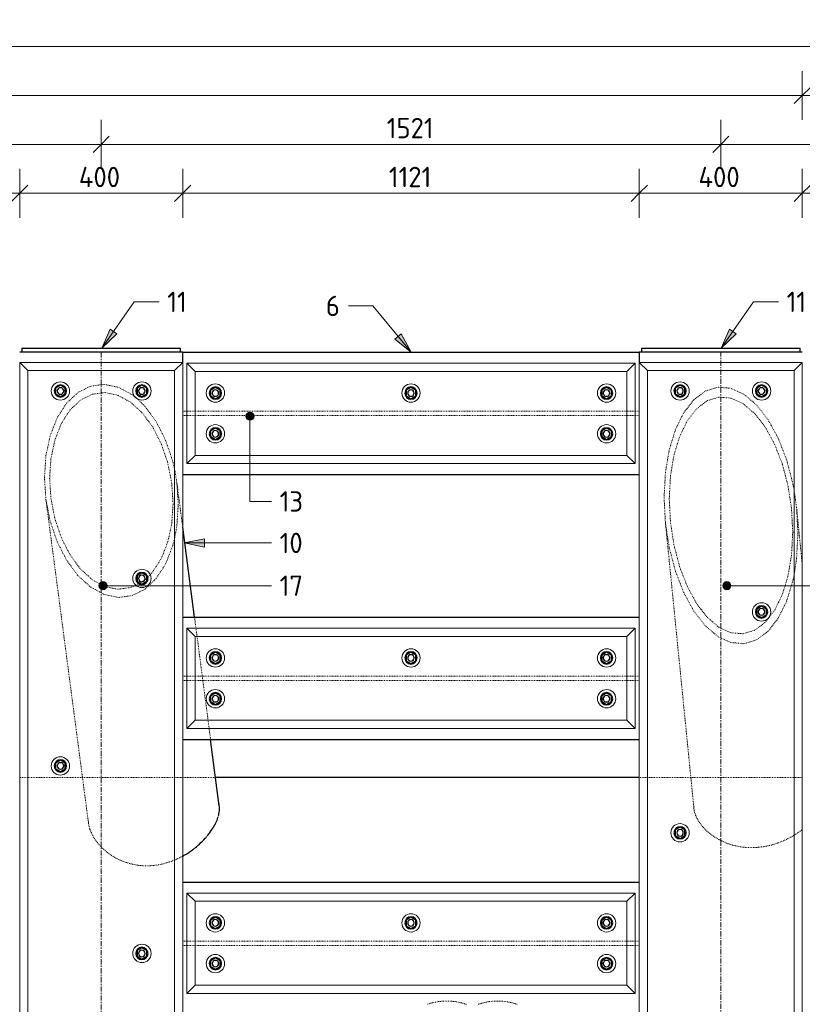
# Model space of a CAD drawing. Header units: millimetres. Extents: x -236694 to -141708, y -41476 to 103952.
# Tile 18 of 103: x -199920 to -198000, y 1110 to 3526. Entities that reach past the tile are written whole.
import ezdxf

# ---------------------------------------------------------------- set-up
doc = ezdxf.new("R2010")
doc.units = ezdxf.units.MM
doc.linetypes.add('Grid Line', pattern=[22.225, 12.7, -3.175, 3.175, -3.175])
doc.linetypes.add('XX-HIDDEN', pattern=[4, 2, -2])
for name, color, linetype, lineweight in [('N-CO-BC-BETONVORM-G', 50, 'Continuous', 25), ('N-CO-BC-BETONVORM-G-1', 50, 'XX-HIDDEN', 18), ('N-CO-BC-BETONVORM-GN', 10, 'XX-HIDDEN', 18), ('N-CO-KC-KUNSTSTOFVORM-G', 7, 'Continuous', 13), ('N-CO-SC-STAALVORM-G', 10, 'Continuous', 25), ('X-XX-AL-CONSTRUCTIELIJN-G-1', 7, 'Grid Line', 18), ('X-XX-AL-M', 7, 'Continuous', 18), ('X-XX-AL-M-20', 7, 'Continuous', 18), ('X-XX-AL-T25-1', 250, 'Continuous', 13), ('X-XX-AL-T25-2', 7, 'Continuous', 13)]:
    doc.layers.add(name, color=color, linetype=linetype, lineweight=lineweight)
doc.styles.add('NLCS-ISO_1', font='NLCS-ISO.ttf', dxfattribs={"height": 50})
doc.dimstyles.new('2_5_NLCS_diagonal', dxfattribs={"dimscale": 304.8, "dimtxt": 50.137748, "dimasz": 0.131234, "dimexe": 0.19685, "dimexo": 0.0625, "dimgap": 0, "dimtad": 1, "dimdec": 0, "dimzin": 0, "dimdsep": 46, "dimtxsty": 'NLCS-ISO_1', "dimblk1": 'OBLIQUE', "dimblk2": 'OBLIQUE', "dimsah": 1, "dimcen": 0.09, "dimdle": 0.131234, "dimazin": 0, "dimtfac": 1, "dimtdec": 4, "dimtix": 1, "dimtmove": 0, "dimatfit": 3, "dimfxl": 0.19685, "dimfxlon": 1, "dimtvp": 1, "dimtolj": 1, "dimtzin": 0, "dimarcsym": 2})

# ---------------------------------------------------------------- blocks, each defined once
blk = doc.blocks.new('GM_afdekklepje - GM_afdekklepje-3673590-Doorsnede 2 dubbel geleidewerk')
at = {"layer": 'N-CO-SC-STAALVORM-G'}
for p, q in [((212665.7, 2720), (212665.7, 2710)), ((212665.7, 2720), (212692.7, 2720)), ((212692.7, 2720), (213028.7, 2720)), ((213028.7, 2720), (213055.7, 2720)), ((213055.7, 2710), (213055.7, 2720))]:
    blk.add_line(p, q, dxfattribs=at)
blk = doc.blocks.new('GM_Hakorit_2850 - GM_Hakorit_2850-3594086-Doorsnede 2 dubbel geleidewerk')
at = {"layer": 'N-CO-KC-KUNSTSTOFVORM-G'}
for p, q in [((212680.7, 2665), (212660.7, 2685)), ((212660.7, 2684.9), (212660.7, -164.9)), ((212660.8, 2685), (213060.6, 2685)), ((213060.7, 2685), (213040.7, 2665)), ((213060.7, 2684.9), (213060.7, -164.9)), ((213040.7, 2665), (212680.7, 2665)), ((212680.7, 2665), (212680.7, -145)), ((213040.7, 2665), (213040.7, -145)), ((212660.7, -165), (212680.7, -145)), ((213060.6, -165), (212660.8, -165)), ((212680.7, -145), (213040.7, -145)), ((213040.7, -145), (213060.7, -165))]:
    blk.add_line(p, q, dxfattribs=at)
for centre, start, end in [((212760.7, 2615), 90, 270), ((212760.7, 2615), 270, 90), ((212960.7, 2615), 90, 270), ((212960.7, 2615), 270, 90), ((212960.7, 2073), 90, 270), ((212960.7, 2073), 270, 90), ((212760.7, 1531), 90, 270), ((212760.7, 1531), 270, 90), ((212960.7, 989), 90, 270), ((212960.7, 989), 270, 90), ((212760.7, 447), 90, 270), ((212760.7, 447), 270, 90), ((212760.7, -95), 90, 270), ((212760.7, -95), 270, 90), ((212960.7, -95), 90, 270), ((212960.7, -95), 270, 90)]:
    blk.add_arc(centre, 22.5, start, end, dxfattribs=at)
blk = doc.blocks.new('GM_Hakorit_3820 - GM_Hakorit_3820-3593615-Doorsnede 2 dubbel geleidewerk')
at = {"layer": 'N-CO-KC-KUNSTSTOFVORM-G'}
for p, q in [((211160, 2665), (211140, 2685)), ((211140, 2684.9), (211140, -1134.9)), ((211140.1, 2685), (211540, 2685)), ((211540, 2685), (211520, 2665)), ((211540, 2684.9), (211540, -1134.9)), ((211520, 2665), (211160, 2665)), ((211160, 2665), (211160, -1115)), ((211520, 2665), (211520, -1115)), ((211140, -1135), (211160, -1115)), ((211540, -1135), (211140.1, -1135)), ((211160, -1115), (211520, -1115)), ((211520, -1115), (211540, -1135))]:
    blk.add_line(p, q, dxfattribs=at)
for centre, start, end in [((211240, 2615), 90, 270), ((211240, 2615), 270, 90), ((211440, 2615), 90, 270), ((211440, 2615), 270, 90), ((211440, 2155), 90, 270), ((211440, 2155), 270, 90), ((211240, 1695), 90, 270), ((211240, 1695), 270, 90), ((211440, 1235), 90, 270), ((211440, 1235), 270, 90), ((211240, 775), 90, 270), ((211240, 775), 270, 90), ((211440, 315), 90, 270), ((211440, 315), 270, 90), ((211240, -145), 90, 270), ((211240, -145), 270, 90), ((211440, -605), 90, 270), ((211440, -605), 270, 90), ((211240, -1065), 90, 270), ((211240, -1065), 270, 90), ((211440, -1065), 90, 270), ((211440, -1065), 270, 90)]:
    blk.add_arc(centre, 22.5, start, end, dxfattribs=at)
blk = doc.blocks.new('GM_Hakorit_1100 - GM_Hakorit_1100-3713549-Doorsnede 2 dubbel geleidewerk')
at = {"layer": 'N-CO-KC-KUNSTSTOFVORM-G'}
for p, q in [((212650.3, 2683), (211550.4, 2683)), ((211550.4, 2683), (211570.4, 2663)), ((211550.4, 2437.1), (211550.4, 2682.9)), ((212630.4, 2663), (212650.4, 2683)), ((212650.4, 2682.9), (212650.4, 2437.1)), ((212630.4, 2663), (211570.4, 2663)), ((211570.4, 2663), (211570.4, 2457)), ((212630.4, 2457), (212630.4, 2663)), ((211570.4, 2457), (211550.4, 2437)), ((212630.4, 2457), (211570.4, 2457)), ((212650.4, 2437), (212630.4, 2457)), ((212650.3, 2437), (211550.4, 2437))]:
    blk.add_line(p, q, dxfattribs=at)
for centre, start, end in [((211620.4, 2610), 0, 180), ((211620.4, 2610), 180, 0), ((212100.4, 2610), 360, 180), ((212100.4, 2610), 180, 360), ((212580.4, 2610), 0, 180), ((212580.4, 2610), 180, 360), ((211620.4, 2510), 0, 180), ((212580.4, 2510), 0, 180), ((211620.4, 2510), 180, 0), ((212580.4, 2510), 180, 360)]:
    blk.add_arc(centre, 22.5, start, end, dxfattribs=at)
blk = doc.blocks.new('GM_Bouten_Moeren_Zeskant - M16-3610774-Doorsnede 2 dubbel geleidewerk')
at = {"layer": 'N-CO-SC-STAALVORM-G'}
for p, q in [((205597.9, 2623.9), (205585.9, 2616.9)), ((205585.9, 2616.9), (205585.9, 2603.1)), ((205609.9, 2616.9), (205597.9, 2623.9)), ((205609.9, 2603.1), (205609.9, 2616.9)), ((205585.9, 2603.1), (205597.9, 2596.1)), ((205597.9, 2596.1), (205609.9, 2603.1))]:
    blk.add_line(p, q, dxfattribs=at)
for radius, start, end in [(15, 0, 180), (15, 180, 0), (8, 0, 180), (8, 180, 0)]:
    blk.add_arc((205597.9, 2610), radius, start, end, dxfattribs=at)
blk = doc.blocks.new('NLI_Balk_Buis - ø813_20-3690250-Doorsnede 2 dubbel geleidewerk')
at = {"layer": 'N-CO-BC-BETONVORM-GN'}
for p, q in [((211160, 1666.5), (211140.1, 1666.5)), ((211294.1, 1666.5), (211160.1, 1666.5)), ((211520, 1666.5), (211294.2, 1666.5)), ((211540, 1666.5), (211520.1, 1666.5)), ((211620.5, 1666.5), (211540.1, 1666.5)), ((212680.6, 1666.5), (212660.7, 1666.5)), ((212787.1, 1666.5), (212680.7, 1666.5)), ((213040.6, 1666.5), (212787.2, 1666.5)), ((213060.6, 1666.5), (213040.7, 1666.5))]:
    blk.add_line(p, q, dxfattribs=at)
at = {"layer": 'N-CO-SC-STAALVORM-G'}
for p, q in [((211620.8, 1666.5), (211620.5, 1666.5)), ((212660.7, 1666.5), (211620.9, 1666.5))]:
    blk.add_line(p, q, dxfattribs=at)
blk = doc.blocks.new('NLI_Balk_H - HEB300-V20-Doorsnede 2 dubbel geleidewerk')
at = {"layer": 'N-CO-BC-BETONVORM-GN'}
for p, q in [((211540, 2565.5), (211550.4, 2565.5)), ((211550.4, 2565.5), (211570.3, 2565.5)), ((211570.4, 2565.5), (212630.3, 2565.5)), ((212630.4, 2565.5), (212650.3, 2565.5)), ((212650.4, 2565.5), (212660.7, 2565.5)), ((211540, 2554.5), (211550.4, 2554.5)), ((211550.4, 2554.5), (211570.3, 2554.5)), ((211570.4, 2554.5), (212630.3, 2554.5)), ((212630.4, 2554.5), (212650.3, 2554.5)), ((212650.4, 2554.5), (212660.7, 2554.5))]:
    blk.add_line(p, q, dxfattribs=at)
blk = doc.blocks.new('NLI_Balk_H - HEB300-V23-Doorsnede 2 dubbel geleidewerk')
at = {"layer": 'N-CO-BC-BETONVORM-GN'}
for p, q in [((211540, 1915.5), (211550.4, 1915.5)), ((211550.4, 1915.5), (211570.3, 1915.5)), ((211570.4, 1915.5), (212630.3, 1915.5)), ((212630.4, 1915.5), (212650.3, 1915.5)), ((212650.4, 1915.5), (212660.6, 1915.5)), ((211540, 1904.5), (211550.4, 1904.5)), ((211550.4, 1904.5), (211570.3, 1904.5)), ((211570.4, 1904.5), (212630.3, 1904.5)), ((212630.4, 1904.5), (212650.3, 1904.5)), ((212650.4, 1904.5), (212660.6, 1904.5))]:
    blk.add_line(p, q, dxfattribs=at)
blk = doc.blocks.new('DIMBLOCK96-Doorsnede 2 dubbel geleidewerk')
at = {"layer": 'X-XX-AL-M-20'}
for p, q in [((-205549.8, 3400), (-205549.8, 3520)), ((-195284.8, 3400), (-195284.8, 3520)), ((-205549.8, 3460), (-205529.8, 3480)), ((-195284.8, 3460), (-195264.8, 3480)), ((-195244.8, 3460), (-205589.8, 3460)), ((-205549.8, 3460), (-205569.8, 3440)), ((-205549.8, 3460), (-205549.8, 3400)), ((-195284.8, 3460), (-195304.8, 3440)), ((-195284.8, 3460), (-195284.8, 3400))]:
    blk.add_line(p, q, dxfattribs=at)
at = {"layer": 'X-XX-AL-M-20', "color": 0, "insert": (-200499.6, 3525.1), "char_height": 50, "width": 197.524, "attachment_point": 1, "line_spacing_factor": 1.135194, "style": 'NLCS-ISO_1'}
blk.add_mtext('10265', dxfattribs=at)
blk = doc.blocks.new('_Oblique')
at = {"color": 0, "linetype": 'ByBlock', "lineweight": -2}
blk.add_line((-0.5, -0.5), (0.5, 0.5), dxfattribs=at)
blk = doc.blocks.new('DIMBLOCK97-Doorsnede 2 dubbel geleidewerk')
at = {"layer": 'X-XX-AL-M-20'}
for p, q in [((-197999.8, 3280), (-197999.8, 3400)), ((-195284.8, 3280), (-195284.8, 3400)), ((-197999.8, 3340), (-197979.8, 3360)), ((-195284.8, 3340), (-195264.8, 3360)), ((-197999.8, 3340), (-198019.8, 3320)), ((-195244.8, 3340), (-197999.8, 3340)), ((-197999.8, 3340), (-197999.8, 3280)), ((-195284.8, 3340), (-195304.8, 3320)), ((-195284.8, 3340), (-195284.8, 3280))]:
    blk.add_line(p, q, dxfattribs=at)
at = {"layer": 'X-XX-AL-M-20', "color": 0, "insert": (-196707.1, 3405.1), "char_height": 50, "width": 155.522, "attachment_point": 1, "line_spacing_factor": 1.135194, "style": 'NLCS-ISO_1'}
blk.add_mtext('2715', dxfattribs=at)
blk = doc.blocks.new('DIMBLOCK98-Doorsnede 2 dubbel geleidewerk')
at = {"layer": 'X-XX-AL-M-20'}
for p, q in [((-204482.6, 3280), (-204482.6, 3400)), ((-197999.8, 3280), (-197999.8, 3400)), ((-204482.6, 3340), (-204462.6, 3360)), ((-197999.8, 3340), (-197979.8, 3360)), ((-204482.6, 3340), (-204502.6, 3320)), ((-197999.8, 3340), (-204482.6, 3340)), ((-204482.6, 3340), (-204482.6, 3280)), ((-197999.8, 3340), (-198019.8, 3320)), ((-197999.8, 3340), (-197999.8, 3280))]:
    blk.add_line(p, q, dxfattribs=at)
at = {"layer": 'X-XX-AL-M-20', "color": 0, "insert": (-201313.5, 3405.1), "char_height": 50, "width": 173.685, "attachment_point": 1, "line_spacing_factor": 1.135194, "style": 'NLCS-ISO_1'}
blk.add_mtext('6483', dxfattribs=at)
blk = doc.blocks.new('DIMBLOCK100-Doorsnede 2 dubbel geleidewerk')
at = {"layer": 'X-XX-AL-M-20'}
for p, q in [((-198199.8, 3160), (-198199.8, 3280)), ((-195284.8, 3160), (-195284.8, 3280)), ((-198199.8, 3220), (-198179.8, 3240)), ((-195284.8, 3220), (-195264.8, 3240)), ((-198199.8, 3220), (-198219.8, 3200)), ((-195244.8, 3220), (-198199.8, 3220)), ((-198199.8, 3220), (-198199.8, 3160)), ((-195284.8, 3220), (-195304.8, 3200)), ((-195284.8, 3220), (-195284.8, 3160))]:
    blk.add_line(p, q, dxfattribs=at)
at = {"layer": 'X-XX-AL-M-20', "color": 0, "insert": (-196807.1, 3285.1), "char_height": 50, "width": 155.522, "attachment_point": 1, "line_spacing_factor": 1.135194, "style": 'NLCS-ISO_1'}
blk.add_mtext('2915', dxfattribs=at)
blk = doc.blocks.new('DIMBLOCK101-Doorsnede 2 dubbel geleidewerk')
at = {"layer": 'X-XX-AL-M-20'}
for p, q in [((-199720.5, 3160), (-199720.5, 3280)), ((-198199.8, 3160), (-198199.8, 3280)), ((-199720.5, 3220), (-199700.5, 3240)), ((-198199.8, 3220), (-198179.8, 3240)), ((-199720.5, 3220), (-199740.5, 3200)), ((-198199.8, 3220), (-199720.5, 3220)), ((-199720.5, 3220), (-199720.5, 3160)), ((-198199.8, 3220), (-198219.8, 3200)), ((-198199.8, 3220), (-198199.8, 3160))]:
    blk.add_line(p, q, dxfattribs=at)
at = {"layer": 'X-XX-AL-M-20', "color": 0, "insert": (-199019.7, 3285.1), "char_height": 50, "width": 143.034, "attachment_point": 1, "line_spacing_factor": 1.135194, "style": 'NLCS-ISO_1'}
blk.add_mtext('1521', dxfattribs=at)
blk = doc.blocks.new('DIMBLOCK102-Doorsnede 2 dubbel geleidewerk')
at = {"layer": 'X-XX-AL-M-20'}
for p, q in [((-202761.9, 3160), (-202761.9, 3280)), ((-199720.5, 3160), (-199720.5, 3280)), ((-202761.9, 3220), (-202741.9, 3240)), ((-199720.5, 3220), (-199700.5, 3240)), ((-202761.9, 3220), (-202781.9, 3200)), ((-199720.5, 3220), (-202761.9, 3220)), ((-202761.9, 3220), (-202761.9, 3160)), ((-199720.5, 3220), (-199740.5, 3200)), ((-199720.5, 3220), (-199720.5, 3160))]:
    blk.add_line(p, q, dxfattribs=at)
at = {"layer": 'X-XX-AL-M-20', "color": 0, "insert": (-201308.3, 3285.1), "char_height": 50, "width": 161.198, "attachment_point": 1, "line_spacing_factor": 1.135194, "style": 'NLCS-ISO_1'}
blk.add_mtext('3041', dxfattribs=at)
blk = doc.blocks.new('DIMBLOCK105-Doorsnede 2 dubbel geleidewerk')
at = {"layer": 'X-XX-AL-M-20'}
for p, q in [((-197999.8, 3040), (-197999.8, 3160)), ((-195284.8, 3040), (-195284.8, 3160)), ((-197999.8, 3100), (-197979.8, 3120)), ((-195284.8, 3100), (-195264.8, 3120)), ((-197999.8, 3100), (-198019.8, 3080)), ((-195244.8, 3100), (-197999.8, 3100)), ((-197999.8, 3100), (-197999.8, 3040)), ((-195284.8, 3100), (-195304.8, 3080)), ((-195284.8, 3100), (-195284.8, 3040))]:
    blk.add_line(p, q, dxfattribs=at)
at = {"layer": 'X-XX-AL-M-20', "color": 0, "insert": (-196707.1, 3165.1), "char_height": 50, "width": 155.522, "attachment_point": 1, "line_spacing_factor": 1.135194, "style": 'NLCS-ISO_1'}
blk.add_mtext('2715', dxfattribs=at)
blk = doc.blocks.new('DIMBLOCK106-Doorsnede 2 dubbel geleidewerk')
at = {"layer": 'X-XX-AL-M-20'}
for p, q in [((-198399.8, 3040), (-198399.8, 3160)), ((-197999.8, 3040), (-197999.8, 3160)), ((-198399.8, 3100), (-198379.8, 3120)), ((-197999.8, 3100), (-197979.8, 3120)), ((-198399.8, 3100), (-198419.8, 3080)), ((-197999.8, 3100), (-198399.8, 3100)), ((-198399.8, 3100), (-198399.8, 3040)), ((-197999.8, 3100), (-198019.8, 3080)), ((-197999.8, 3100), (-197999.8, 3040))]:
    blk.add_line(p, q, dxfattribs=at)
at = {"layer": 'X-XX-AL-M-20', "color": 0, "insert": (-198254.7, 3165.1), "char_height": 50, "width": 131.683, "attachment_point": 1, "line_spacing_factor": 1.135194, "style": 'NLCS-ISO_1'}
blk.add_mtext('400', dxfattribs=at)
blk = doc.blocks.new('DIMBLOCK107-Doorsnede 2 dubbel geleidewerk')
at = {"layer": 'X-XX-AL-M-20'}
for p, q in [((-199520.5, 3040), (-199520.5, 3160)), ((-198399.8, 3040), (-198399.8, 3160)), ((-199520.5, 3100), (-199500.5, 3120)), ((-198399.8, 3100), (-198379.8, 3120)), ((-199520.5, 3100), (-199540.5, 3080)), ((-198399.8, 3100), (-199520.5, 3100)), ((-199520.5, 3100), (-199520.5, 3040)), ((-198399.8, 3100), (-198419.8, 3080)), ((-198399.8, 3100), (-198399.8, 3040))]:
    blk.add_line(p, q, dxfattribs=at)
at = {"layer": 'X-XX-AL-M-20', "color": 0, "insert": (-199014.5, 3165.1), "char_height": 50, "width": 130.547, "attachment_point": 1, "line_spacing_factor": 1.135194, "style": 'NLCS-ISO_1'}
blk.add_mtext('1121', dxfattribs=at)
blk = doc.blocks.new('DIMBLOCK108-Doorsnede 2 dubbel geleidewerk')
at = {"layer": 'X-XX-AL-M-20'}
for p, q in [((-199920.5, 3040), (-199920.5, 3160)), ((-199520.5, 3040), (-199520.5, 3160)), ((-199920.5, 3100), (-199900.5, 3120)), ((-199520.5, 3100), (-199500.5, 3120)), ((-199920.5, 3100), (-199940.5, 3080)), ((-199520.5, 3100), (-199920.5, 3100)), ((-199920.5, 3100), (-199920.5, 3040)), ((-199520.5, 3100), (-199540.5, 3080)), ((-199520.5, 3100), (-199520.5, 3040))]:
    blk.add_line(p, q, dxfattribs=at)
at = {"layer": 'X-XX-AL-M-20', "color": 0, "insert": (-199775.4, 3165.1), "char_height": 50, "width": 131.683, "attachment_point": 1, "line_spacing_factor": 1.135194, "style": 'NLCS-ISO_1'}
blk.add_mtext('400', dxfattribs=at)
blk = doc.blocks.new('DIMBLOCK109-Doorsnede 2 dubbel geleidewerk')
at = {"layer": 'X-XX-AL-M-20'}
for p, q in [((-202561.9, 3040), (-202561.9, 3160)), ((-199920.5, 3040), (-199920.5, 3160)), ((-202561.9, 3100), (-202541.9, 3120)), ((-199920.5, 3100), (-199900.5, 3120)), ((-202561.9, 3100), (-202581.9, 3080)), ((-199920.5, 3100), (-202561.9, 3100)), ((-202561.9, 3100), (-202561.9, 3040)), ((-199920.5, 3100), (-199940.5, 3080)), ((-199920.5, 3100), (-199920.5, 3040))]:
    blk.add_line(p, q, dxfattribs=at)
at = {"layer": 'X-XX-AL-M-20', "color": 0, "insert": (-201308.3, 3165.1), "char_height": 50, "width": 161.198, "attachment_point": 1, "line_spacing_factor": 1.135194, "style": 'NLCS-ISO_1'}
blk.add_mtext('2641', dxfattribs=at)

msp = doc.modelspace()

# ---------------------------------------------------------------- hatches: boundary and pattern name
at = {"layer": 'X-XX-AL-T25-1'}
for points in [[(-199718.9, 2719.7), (-199682.2, 2755), (-199698.6, 2766.4)], [(-198960.1, 2710), (-198984.2, 2754.9), (-198999.7, 2742.2)], [(-198198.9, 2719.7), (-198162.2, 2755), (-198178.6, 2766.4)], [(-199517.1, 2242.2), (-199467.1, 2232.2), (-199467.1, 2252.2)]]:
    msp.add_hatch(color=256, dxfattribs=at).paths.add_polyline_path(points, flags=0)
h = msp.add_hatch(color=256, dxfattribs=at)
edge = h.paths.add_edge_path(flags=0)
edge.add_arc((-199355.4, 2553.1), 10, 0, 360)
h = msp.add_hatch(color=256, dxfattribs=at)
edge = h.paths.add_edge_path(flags=0)
edge.add_arc((-199716.2, 2137.3), 10, 0, 360)
h = msp.add_hatch(color=256, dxfattribs=at)
edge = h.paths.add_edge_path(flags=0)
edge.add_arc((-198184.9, 2137.3), 10, 0, 360)

# ---------------------------------------------------------------- linework, layer by layer
at = {"layer": 'N-CO-BC-BETONVORM-GN'}
for p, q in [((-199636.5, 2599.7), (-199634.2, 2597.8)), ((-199540.3, 2422.7), (-199534.9, 2391)), ((-199520.5, 2281.6), (-199534.9, 2391)), ((-199534.7, 2389.6), (-199531.3, 2336.1)), ((-199856.1, 2348.7), (-199751.7, 1555.3)), ((-198335.9, 2293.6), (-198339, 2354.1)), ((-197999.8, 2187.5), (-198013.6, 2325.8)), ((-198013.5, 2324), (-198010.6, 2265.2)), ((-198335.9, 2293.6), (-198265.7, 1590.3)), ((-199619.6, 2147.2), (-199612.8, 2152.3)), ((-199612.7, 2152.4), (-199608.5, 2156.1)), ((-199608.4, 2156.2), (-199606, 2158.4)), ((-199605.9, 2158.5), (-199600.2, 2164.2)), ((-199635, 2138), (-199628, 2141.8)), ((-199627.9, 2141.8), (-199625.1, 2143.5)), ((-199625, 2143.6), (-199619.7, 2147.1)), ((-199487.9, 2033), (-199491.4, 2060)), ((-199485.2, 2013), (-199487.8, 2033)), ((-199472.4, 1915.5), (-199485.2, 2013)), ((-199471, 1904.5), (-199472.4, 1915.5)), ((-199458.1, 1807), (-199471, 1904.5)), ((-199455.5, 1787), (-199458.1, 1807)), ((-199452, 1760), (-199455.5, 1787))]:
    msp.add_line(p, q, dxfattribs=at)
at = {"layer": 'N-CO-BC-BETONVORM-GN', "flags": 128}
for points in [[(-199859.7, 2403.6), (-199856.1, 2456.8), (-199845.5, 2506.2), (-199828.3, 2549.6), (-199805.3, 2585.1), (-199777.6, 2611.3), (-199746.2, 2626.9), (-199712.6, 2631.3), (-199678.3, 2624.2), (-199644.8, 2606), (-199636.8, 2600)], [(-199544, 2338.7), (-199547.3, 2389.1), (-199557.1, 2438.7), (-199572.9, 2485.3), (-199594.1, 2526.8), (-199619.7, 2561.5), (-199648.7, 2587.8), (-199679.7, 2604.6), (-199711.3, 2611.1), (-199742.3, 2607), (-199771.2, 2592.7), (-199796.9, 2568.5), (-199818.1, 2535.7), (-199833.9, 2495.6), (-199843.7, 2450.1), (-199847, 2401)], [(-198339, 2354.1), (-198335.8, 2414.1), (-198326.5, 2470.1), (-198311.3, 2519.9), (-198290.9, 2561.7), (-198266, 2593.7), (-198237.6, 2614.9), (-198206.8, 2624.3), (-198174.8, 2621.6), (-198142.8, 2606.9), (-198112, 2580.8), (-198083.6, 2544.3), (-198058.7, 2498.8), (-198038.3, 2446), (-198023.1, 2388), (-198019.7, 2369.9)], [(-199631.7, 2595.7), (-199613.4, 2577.5), (-199585.6, 2540), (-199562.7, 2495), (-199545.5, 2444.5), (-199540.4, 2423.1)], [(-198023.3, 2268.6), (-198026.2, 2325.6), (-198034.8, 2381.9), (-198048.8, 2435.5), (-198067.7, 2484.2), (-198090.6, 2526.2), (-198116.8, 2559.9), (-198145.2, 2584), (-198174.8, 2597.5), (-198204.4, 2600), (-198232.8, 2591.3), (-198259, 2571.8), (-198281.9, 2542.2), (-198300.8, 2503.7), (-198314.8, 2457.7), (-198323.4, 2406), (-198326.3, 2350.7)], [(-199856.1, 2348.7), (-199856.1, 2349), (-199859.7, 2403.6)], [(-199847, 2401), (-199843.7, 2350.6), (-199833.9, 2301), (-199818.1, 2254.4), (-199796.9, 2212.9), (-199771.2, 2178.2), (-199742.3, 2151.9), (-199711.3, 2135.1), (-199679.7, 2128.6), (-199648.7, 2132.7), (-199635.1, 2138)], [(-198019.6, 2369.3), (-198013.8, 2326.9), (-198013.6, 2325.8)], [(-199540.4, 2252.8), (-199545.5, 2233.6), (-199562.7, 2190.1), (-199585.6, 2154.6), (-199613.4, 2128.4), (-199644.8, 2112.8), (-199678.3, 2108.4), (-199712.6, 2115.5), (-199746.2, 2133.7), (-199777.6, 2162.2), (-199805.3, 2199.7), (-199828.3, 2244.7), (-199845.5, 2295.2), (-199855.9, 2347.5)], [(-198326.3, 2350.7), (-198323.4, 2293.7), (-198314.8, 2237.4), (-198300.8, 2183.8), (-198281.9, 2135.1), (-198259, 2093.1), (-198232.8, 2059.4), (-198204.4, 2035.3), (-198174.8, 2021.8), (-198145.2, 2019.3), (-198116.8, 2028), (-198090.6, 2047.5), (-198067.7, 2077.1), (-198048.8, 2115.6), (-198034.8, 2161.6), (-198026.2, 2213.3), (-198023.3, 2268.6)], [(-199600.1, 2164.3), (-199594.1, 2171.2), (-199572.9, 2204), (-199557.1, 2244.1), (-199547.3, 2289.6), (-199544, 2338.7)], [(-199531.3, 2336.1), (-199534.9, 2282.9), (-199540.3, 2253.2)], [(-198019.7, 2165.5), (-198023.1, 2149.2), (-198038.3, 2099.4), (-198058.7, 2057.7), (-198083.6, 2025.6), (-198112, 2004.4), (-198142.8, 1995), (-198174.8, 1997.7), (-198206.8, 2012.4), (-198237.6, 2038.5), (-198266, 2075), (-198290.9, 2120.5), (-198311.3, 2173.3), (-198326.5, 2231.3), (-198335.7, 2290.9)], [(-198010.6, 2265.2), (-198013.8, 2205.2), (-198019.6, 2166)]]:
    msp.add_lwpolyline(points, dxfattribs=at)
at = {"layer": 'N-CO-BC-BETONVORM-GN'}
for points in [[(-198266, 1595.3), (-198266, 1594), (-198265.9, 1592.6), (-198265.8, 1591.2)], [(-199433.8, 1569), (-199433.3, 1570.4), (-199432.9, 1571.9), (-199432.5, 1573.4)], [(-199430.2, 1592.6), (-199430.2, 1592.9), (-199430.2, 1593.2), (-199430.2, 1593.5)], [(-199752.3, 1561.5), (-199752.2, 1559.7), (-199752, 1557.8), (-199751.8, 1556)], [(-199443.8, 1546.7), (-199443.7, 1546.9), (-199443.5, 1547.2), (-199443.4, 1547.4)], [(-199462.9, 1520.1), (-199462, 1521.2), (-199461.1, 1522.2), (-199460.2, 1523.3)], [(-199492.6, 1492.1), (-199491.6, 1492.9), (-199490.6, 1493.7), (-199489.6, 1494.5)]]:
    msp.add_open_spline(points, degree=3, dxfattribs=at)
for points, knots in [([(-198265.7, 1590.3), (-198265.5, 1587.7), (-198264.3, 1580.8), (-198260.2, 1569.3), (-198252.5, 1555.9), (-198242.1, 1543), (-198229.2, 1530.7), (-198214, 1519.7), (-198196.7, 1510.1), (-198177.7, 1502.5), (-198157.2, 1497.2), (-198135.6, 1494.5), (-198113.5, 1494.5), (-198091.3, 1497.2), (-198069.5, 1502.5), (-198048.6, 1510.1), (-198032.1, 1518.1), (-198022.7, 1523.4), (-198019.6, 1525.3)], [0.0607071, 0.0607071, 0.0607071, 0.0607071, 0.0869565, 0.1304348, 0.173913, 0.2173913, 0.2608696, 0.3043478, 0.3478261, 0.3913043, 0.4347826, 0.4782609, 0.5217391, 0.5652174, 0.6086957, 0.6521739, 0.6956522, 0.7175272, 0.7175272, 0.7175272, 0.7175272]), ([(-199751.7, 1555.2), (-199751.4, 1552.9), (-199750.1, 1545.4), (-199745.9, 1532.8), (-199738, 1517.7), (-199727.3, 1503.1), (-199714.1, 1489.6), (-199698.6, 1477.4), (-199681.2, 1466.9), (-199661.9, 1458.6), (-199641.3, 1452.9), (-199619.7, 1449.9), (-199597.6, 1449.9), (-199575.5, 1452.9), (-199556.4, 1458), (-199544.9, 1462.3), (-199540.4, 1464.1)], [0.0662875, 0.0662875, 0.0662875, 0.0662875, 0.0869565, 0.1304348, 0.173913, 0.2173913, 0.2608696, 0.3043478, 0.3478261, 0.3913043, 0.4347826, 0.4782609, 0.5217391, 0.5652174, 0.6086957, 0.6368502, 0.6368502, 0.6368502, 0.6368502]), ([(-198019.6, 1525.4), (-198016.6, 1527.2), (-198009.7, 1531.5), (-198003.2, 1536.1), (-197999.6, 1538.8)], [0.71776294, 0.71776294, 0.71776294, 0.71776294, 0.73913043, 0.76773039, 0.76773039, 0.76773039, 0.76773039]), ([(-199540.3, 1464.2), (-199537.9, 1465.2), (-199531.2, 1468.1), (-199524.6, 1471.5), (-199520.4, 1473.8)], [0.63705829, 0.63705829, 0.63705829, 0.63705829, 0.65217391, 0.68043749, 0.68043749, 0.68043749, 0.68043749]), ([(-198824.1, 1110.2), (-198825, 1110.6), (-198828.5, 1111.6), (-198834.4, 1113.2), (-198841.9, 1115), (-198849.5, 1116.5), (-198857.1, 1117.5), (-198864.7, 1118.1), (-198872.4, 1118.3), (-198880.1, 1118.1), (-198887.6, 1117.5), (-198895.1, 1116.5), (-198902.5, 1115), (-198909.8, 1113.2), (-198915.5, 1111.6), (-198918.8, 1110.6), (-198919.7, 1110.2)], [0.46282614, 0.46282614, 0.46282614, 0.46282614, 0.46511628, 0.47093023, 0.47674419, 0.48255814, 0.48837209, 0.49418605, 0.5, 0.50581395, 0.51162791, 0.51744186, 0.52325581, 0.52906977, 0.53488372, 0.53716961, 0.53716961, 0.53716961, 0.53716961]), ([(-198795.5, 1110.2), (-198794.5, 1110.6), (-198791.1, 1111.6), (-198785.1, 1113.2), (-198777.6, 1115), (-198770, 1116.5), (-198762.4, 1117.5), (-198754.8, 1118.1), (-198747.1, 1118.3), (-198739.5, 1118.1), (-198731.9, 1117.5), (-198724.5, 1116.5), (-198717.1, 1115), (-198709.8, 1113.2), (-198704, 1111.6), (-198700.8, 1110.6), (-198699.8, 1110.2)], [0.46283039, 0.46283039, 0.46283039, 0.46283039, 0.46511628, 0.47093023, 0.47674419, 0.48255814, 0.48837209, 0.49418605, 0.5, 0.50581395, 0.51162791, 0.51744186, 0.52325581, 0.52906977, 0.53488372, 0.53717386, 0.53717386, 0.53717386, 0.53717386])]:
    msp.add_open_spline(points, degree=3, knots=knots, dxfattribs=at)
at = {"layer": 'N-CO-SC-STAALVORM-G'}
for p, q in [((-199888.5, 2710), (-199920.5, 2710)), ((-199552.5, 2710), (-199888.5, 2710)), ((-199520.5, 2710), (-199552.5, 2710)), ((-199520.5, 2685), (-199520.5, 2710)), ((-199520.5, 2710), (-198399.8, 2710)), ((-198399.8, 2710), (-198399.8, 2685)), ((-198367.8, 2710), (-198399.8, 2710)), ((-198031.8, 2710), (-198367.8, 2710)), ((-197999.8, 2710), (-198031.8, 2710)), ((-199520.5, 2410), (-198399.8, 2410)), ((-199491.4, 2060), (-199520.4, 2280.8)), ((-199520.5, 2060), (-198399.8, 2060)), ((-199520.5, 1760), (-198399.8, 1760)), ((-199430.6, 1597.5), (-199452, 1760)), ((-199520.5, 1410), (-198399.8, 1410))]:
    msp.add_line(p, q, dxfattribs=at)
for points in [[(-199430.7, 1598.1), (-199430.9, 1599.8), (-199431.3, 1601.5), (-199431.7, 1603.1)], [(-199430.2, 1593.5), (-199430.3, 1594.9), (-199430.4, 1596.2), (-199430.6, 1597.5)], [(-199432.5, 1573.4), (-199432.2, 1574.8), (-199431.8, 1576.1), (-199431.6, 1577.5)], [(-199431.6, 1577.5), (-199430.5, 1582.7), (-199430, 1587.8), (-199430.2, 1592.6)]]:
    msp.add_open_spline(points, degree=3, dxfattribs=at)
for points, knots in [([(-199460.1, 1523.3), (-199457.5, 1526.5), (-199451.5, 1534.2), (-199446.4, 1542), (-199443.8, 1546.6)], [0.84227009, 0.84227009, 0.84227009, 0.84227009, 0.86956522, 0.90891616, 0.90891616, 0.90891616, 0.90891616]), ([(-199443.4, 1547.4), (-199441.8, 1550.2), (-199438, 1557.5), (-199435.2, 1564.6), (-199433.8, 1568.9)], [0.91124809, 0.91124809, 0.91124809, 0.91124809, 0.93478261, 0.97398699, 0.97398699, 0.97398699, 0.97398699]), ([(-199489.5, 1494.5), (-199486, 1497.4), (-199477.3, 1504.9), (-199468.6, 1513.6), (-199463.6, 1519.3), (-199462.9, 1520.1)], [0.7548165, 0.7548165, 0.7548165, 0.7548165, 0.7826087, 0.82608696, 0.83277493, 0.83277493, 0.83277493, 0.83277493]), ([(-199520.3, 1473.8), (-199518.1, 1475.1), (-199509.5, 1480), (-199500.3, 1486.2), (-199493.6, 1491.3), (-199492.6, 1492.1)], [0.68054794, 0.68054794, 0.68054794, 0.68054794, 0.69565217, 0.73913043, 0.74680328, 0.74680328, 0.74680328, 0.74680328])]:
    msp.add_open_spline(points, degree=3, knots=knots, dxfattribs=at)
at = {"layer": 'X-XX-AL-CONSTRUCTIELIJN-G-1'}
for p, q in [((-199720.5, 2710), (-199720.5, -1160)), ((-198199.8, -190), (-198199.8, 2710))]:
    msp.add_line(p, q, dxfattribs=at)
at = {"layer": 'X-XX-AL-T25-1'}
for p, q in [((-199718.9, 2719.7), (-199639.8, 2833.7)), ((-199639.8, 2833.7), (-199578.3, 2833.7)), ((-198198.9, 2719.7), (-198119.8, 2833.7)), ((-198119.8, 2833.7), (-198058.3, 2833.7)), ((-199112.1, 2823.7), (-199113.5, 2823.7)), ((-199053.8, 2823.7), (-199112.1, 2823.7)), ((-198960.1, 2710), (-199053.8, 2823.7)), ((-199698.6, 2766.4), (-199718.9, 2719.7)), ((-199718.9, 2719.7), (-199682.2, 2755)), ((-199682.2, 2755), (-199698.6, 2766.4)), ((-198984.2, 2754.9), (-198999.7, 2742.2)), ((-198960.1, 2710), (-198984.2, 2754.9)), ((-198178.6, 2766.4), (-198198.9, 2719.7)), ((-198198.9, 2719.7), (-198162.2, 2755)), ((-198162.2, 2755), (-198178.6, 2766.4)), ((-198999.7, 2742.2), (-198960.1, 2710)), ((-199355.4, 2553.1), (-199355.4, 2344)), ((-199355.4, 2344), (-199302.5, 2344)), ((-199467.1, 2252.2), (-199517.1, 2242.2)), ((-199467.1, 2232.2), (-199467.1, 2252.2)), ((-199517.1, 2242.2), (-199467.1, 2232.2)), ((-199517.1, 2242.2), (-199302.5, 2242.2)), ((-199716.2, 2137.3), (-199302.5, 2137.3)), ((-198184.9, 2137.3), (-197771.2, 2137.3))]:
    msp.add_line(p, q, dxfattribs=at)
for centre in [(-199355.4, 2553.1), (-199716.2, 2137.3), (-198184.9, 2137.3)]:
    msp.add_circle(centre, 10, dxfattribs=at)

# ---------------------------------------------------------------- block references
at = {"layer": 'N-CO-BC-BETONVORM-G'}
for name, p in [('GM_afdekklepje - GM_afdekklepje-3673590-Doorsnede 2 dubbel geleidewerk', (-412581.2, 0)), ('GM_afdekklepje - GM_afdekklepje-3673590-Doorsnede 2 dubbel geleidewerk', (-411060.5, 0)), ('GM_Hakorit_3820 - GM_Hakorit_3820-3593615-Doorsnede 2 dubbel geleidewerk', (-411060.5, 0)), ('GM_Hakorit_1100 - GM_Hakorit_1100-3713549-Doorsnede 2 dubbel geleidewerk', (-411060.5, 0)), ('GM_Hakorit_2850 - GM_Hakorit_2850-3594086-Doorsnede 2 dubbel geleidewerk', (-411060.5, 0)), ('GM_Bouten_Moeren_Zeskant - M16-3610774-Doorsnede 2 dubbel geleidewerk', (-405418.4, 5)), ('GM_Bouten_Moeren_Zeskant - M16-3610774-Doorsnede 2 dubbel geleidewerk', (-405218.4, 5)), ('GM_Bouten_Moeren_Zeskant - M16-3610774-Doorsnede 2 dubbel geleidewerk', (-405038.1, 0)), ('GM_Bouten_Moeren_Zeskant - M16-3610774-Doorsnede 2 dubbel geleidewerk', (-404558.1, 0)), ('GM_Bouten_Moeren_Zeskant - M16-3610774-Doorsnede 2 dubbel geleidewerk', (-404078.1, 0)), ('GM_Bouten_Moeren_Zeskant - M16-3610774-Doorsnede 2 dubbel geleidewerk', (-403897.7, 5)), ('GM_Bouten_Moeren_Zeskant - M16-3610774-Doorsnede 2 dubbel geleidewerk', (-403697.7, 5)), ('GM_Bouten_Moeren_Zeskant - M16-3610774-Doorsnede 2 dubbel geleidewerk', (-405038.1, -100)), ('GM_Bouten_Moeren_Zeskant - M16-3610774-Doorsnede 2 dubbel geleidewerk', (-404078.1, -100)), ('GM_Bouten_Moeren_Zeskant - M16-3610774-Doorsnede 2 dubbel geleidewerk', (-405218.4, -455)), ('GM_Bouten_Moeren_Zeskant - M16-3610774-Doorsnede 2 dubbel geleidewerk', (-403697.7, -537)), ('GM_Hakorit_1100 - GM_Hakorit_1100-3713549-Doorsnede 2 dubbel geleidewerk', (-411060.5, -650)), ('GM_Bouten_Moeren_Zeskant - M16-3610774-Doorsnede 2 dubbel geleidewerk', (-405038.1, -650)), ('GM_Bouten_Moeren_Zeskant - M16-3610774-Doorsnede 2 dubbel geleidewerk', (-404558.1, -650)), ('GM_Bouten_Moeren_Zeskant - M16-3610774-Doorsnede 2 dubbel geleidewerk', (-404078.1, -650)), ('GM_Bouten_Moeren_Zeskant - M16-3610774-Doorsnede 2 dubbel geleidewerk', (-405038.1, -750)), ('GM_Bouten_Moeren_Zeskant - M16-3610774-Doorsnede 2 dubbel geleidewerk', (-404078.1, -750)), ('GM_Bouten_Moeren_Zeskant - M16-3610774-Doorsnede 2 dubbel geleidewerk', (-405418.4, -915)), ('GM_Bouten_Moeren_Zeskant - M16-3610774-Doorsnede 2 dubbel geleidewerk', (-403897.7, -1079)), ('GM_Hakorit_1100 - GM_Hakorit_1100-3713549-Doorsnede 2 dubbel geleidewerk', (-411060.5, -1300)), ('GM_Bouten_Moeren_Zeskant - M16-3610774-Doorsnede 2 dubbel geleidewerk', (-405038.1, -1300)), ('GM_Bouten_Moeren_Zeskant - M16-3610774-Doorsnede 2 dubbel geleidewerk', (-404558.1, -1300)), ('GM_Bouten_Moeren_Zeskant - M16-3610774-Doorsnede 2 dubbel geleidewerk', (-404078.1, -1300)), ('GM_Bouten_Moeren_Zeskant - M16-3610774-Doorsnede 2 dubbel geleidewerk', (-405218.4, -1375)), ('GM_Bouten_Moeren_Zeskant - M16-3610774-Doorsnede 2 dubbel geleidewerk', (-405038.1, -1400)), ('GM_Bouten_Moeren_Zeskant - M16-3610774-Doorsnede 2 dubbel geleidewerk', (-404078.1, -1400))]:
    msp.add_blockref(name, p, dxfattribs=at)
at = {"layer": 'N-CO-BC-BETONVORM-G-1'}
for name, p in [('NLI_Balk_H - HEB300-V20-Doorsnede 2 dubbel geleidewerk', (-411060.5, 0)), ('NLI_Balk_H - HEB300-V23-Doorsnede 2 dubbel geleidewerk', (-411060.5, 0)), ('NLI_Balk_Buis - ø813_20-3690250-Doorsnede 2 dubbel geleidewerk', (-411060.5, 0)), ('NLI_Balk_H - HEB300-V23-Doorsnede 2 dubbel geleidewerk', (-411060.5, -650))]:
    msp.add_blockref(name, p, dxfattribs=at)

# ---------------------------------------------------------------- texts
at = {"layer": 'X-XX-AL-T25-2', "char_height": 50, "attachment_point": 1, "style": 'NLCS-ISO_1'}
for s, insert, width in [('11', (-199558.3, 2858.7), 60.928), ('11', (-198038.3, 2858.7), 60.928), ('6', (-199169.2, 2848.7), 43.291), ('13', (-199282.5, 2369), 73.755), ('10', (-199282.5, 2267.2), 73.755), ('17', (-199282.5, 2162.3), 73.755)]:
    msp.add_mtext(s, dxfattribs=dict(at, insert=insert, width=width))

# ---------------------------------------------------------------- dimensions: what is measured, and where the dimension line sits
at = {"layer": 'X-XX-AL-M'}
for base, p1, p2, override, picture, middle in [((-205549.8, 3460), (-195284.8, 3400), (-205549.8, 3400), {"dimpost": '<>', "dimfxl": 10265.006614}, 'DIMBLOCK96-Doorsnede 2 dubbel geleidewerk', (-200417.3, 3485)), ((-204482.6, 3340), (-197999.8, 3280), (-204482.6, 3280), {"dimpost": '<>', "dimfxl": 6482.76253}, 'DIMBLOCK98-Doorsnede 2 dubbel geleidewerk', (-201241.2, 3365)), ((-197999.8, 3340), (-195284.8, 3280), (-197999.8, 3280), {"dimpost": '<>', "dimfxl": 2715.00189}, 'DIMBLOCK97-Doorsnede 2 dubbel geleidewerk', (-196642.3, 3365)), ((-202761.9, 3220), (-199720.5, 3160), (-202761.9, 3160), {"dimpost": '<>', "dimfxl": 3041.381265}, 'DIMBLOCK102-Doorsnede 2 dubbel geleidewerk', (-201241.2, 3245)), ((-199720.5, 3220), (-198199.8, 3160), (-199720.5, 3160), {"dimpost": '<>', "dimfxl": 1520.690633}, 'DIMBLOCK101-Doorsnede 2 dubbel geleidewerk', (-198960.1, 3245)), ((-198199.8, 3220), (-195284.8, 3160), (-198199.8, 3160), {"dimpost": '<>', "dimfxl": 2915.00189}, 'DIMBLOCK100-Doorsnede 2 dubbel geleidewerk', (-196742.3, 3245)), ((-202561.9, 3100), (-199920.5, 3040), (-202561.9, 3040), {"dimpost": '<>', "dimfxl": 2641.381265}, 'DIMBLOCK109-Doorsnede 2 dubbel geleidewerk', (-201241.2, 3125)), ((-199920.5, 3100), (-199520.5, 3040), (-199920.5, 3040), {"dimpost": '<>', "dimfxl": 400}, 'DIMBLOCK108-Doorsnede 2 dubbel geleidewerk', (-199720.5, 3125)), ((-199520.5, 3100), (-198399.8, 3040), (-199520.5, 3040), {"dimpost": '<>', "dimfxl": 1120.690633}, 'DIMBLOCK107-Doorsnede 2 dubbel geleidewerk', (-198960.1, 3125)), ((-198399.8, 3100), (-197999.8, 3040), (-198399.8, 3040), {"dimpost": '<>', "dimfxl": 400}, 'DIMBLOCK106-Doorsnede 2 dubbel geleidewerk', (-198199.8, 3125)), ((-197999.8, 3100), (-195284.8, 3040), (-197999.8, 3040), {"dimpost": '<>', "dimfxl": 2715.00189}, 'DIMBLOCK105-Doorsnede 2 dubbel geleidewerk', (-196642.3, 3125))]:
    dim = msp.add_linear_dim(base=base, p1=p1, p2=p2, dimstyle='2_5_NLCS_diagonal', override=override, dxfattribs=at)
    dim.commit()
    dim.dimension.update_dxf_attribs({"geometry": picture, "text_midpoint": middle})

doc.saveas('drawing.dxf')
